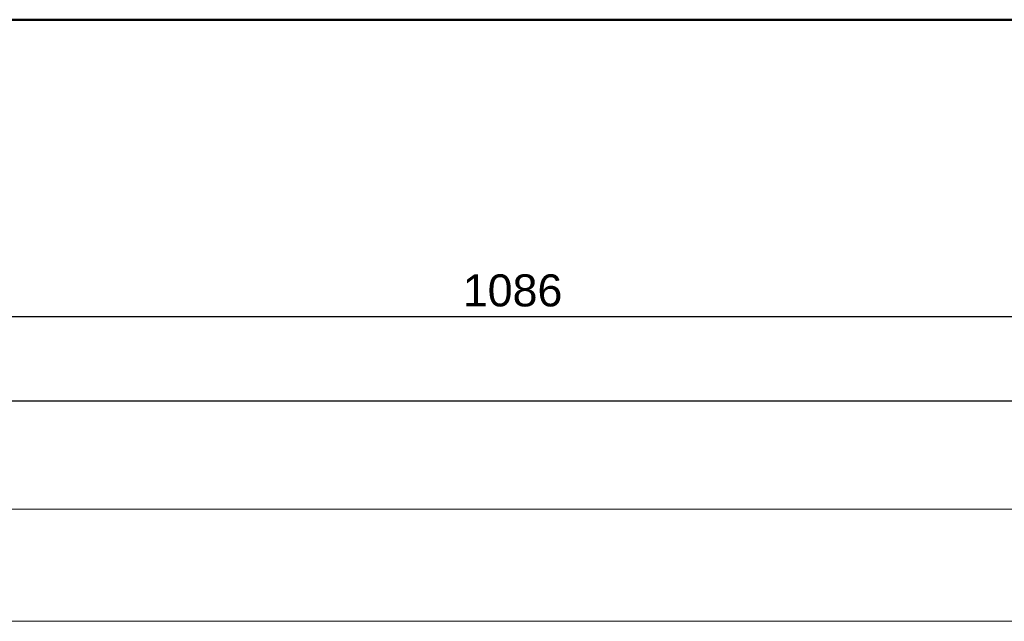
# Model space of a CAD drawing. Header units: millimetres. Extents: x -61343 to 9939, y -6894 to 7453.
# Tile 20 of 255: x -26852 to -26237, y 2127 to 2502. Entities that reach past the tile are written whole.
import ezdxf

# ---------------------------------------------------------------- set-up
doc = ezdxf.new("R2010")
doc.units = ezdxf.units.MM
doc.header["$MEASUREMENT"] = 0
doc.layers.add('A_opisy', color=81, linetype='Continuous', lineweight=13)
doc.layers.add('A_wymiary', color=253, linetype='Continuous', lineweight=9)
doc.layers.add('Konstrukcja - Ściany zew', color=7, linetype='Continuous')
doc.styles.get("Standard").update_dxf_attribs({"font": 'arial.ttf'})
doc.dimstyles.new('1do100', dxfattribs={"dimtxt": 20, "dimasz": 15, "dimexe": 15, "dimexo": 0.625, "dimgap": 6, "dimtad": 1, "dimtxsty": 'Standard', "dimblk": 'ARCHTICK', "dimcen": 2.5, "dimadec": 0, "dimazin": 0, "dimtfac": 1, "dimtmove": 0, "dimatfit": 3, "dimldrblk": 'OBLIQUE', "dimfxl": 15, "dimfxlon": 1, "dimarcsym": 0})

# ---------------------------------------------------------------- blocks, each defined once
blk = doc.blocks.new('_ArchTick')
at = {"color": 0, "linetype": 'ByBlock', "const_width": 0.15}
blk.add_lwpolyline([(-0.5, -0.5), (0.5, 0.5)], dxfattribs=at)
blk = doc.blocks.new('*D1287')
at = {"layer": 'A_wymiary', "color": 0, "lineweight": -2, "transparency": 16777216}
for p, q in [((-27087.05965633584, 2332.009394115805), (-27087.05965633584, 2302.009394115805)), ((-26001.05965633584, 2332.009394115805), (-26001.05965633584, 2302.009394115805)), ((-27087.05965633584, 2317.009394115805), (-26001.05965633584, 2317.009394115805))]:
    blk.add_line(p, q, dxfattribs=at)
at = {"layer": 'Defpoints', "color": 0, "transparency": 16777216}
for p in [(-27087.05965633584, 2502.323442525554), (-26001.05965633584, 2502.323442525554), (-26001.05965633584, 2317.009394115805)]:
    blk.add_point(p, dxfattribs=at)
at = {"layer": 'A_wymiary', "color": 0, "lineweight": -2, "transparency": 16777216, "xscale": 15, "yscale": 15, "zscale": 15, "rotation": 180}
blk.add_blockref('_ArchTick', (-27087.05965633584, 2317.009394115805), dxfattribs=at)
at = {"layer": 'A_wymiary', "color": 0, "lineweight": -2, "transparency": 16777216, "xscale": 15, "yscale": 15, "zscale": 15}
blk.add_blockref('_ArchTick', (-26001.05965633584, 2317.009394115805), dxfattribs=at)
at = {"layer": 'A_wymiary', "color": 0, "transparency": 16777216, "insert": (-26544.05965633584, 2333.220853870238), "char_height": 20, "attachment_point": 5}
blk.add_mtext('1086', dxfattribs=at)
blk = doc.blocks.new('_Oblique')
at = {"color": 0, "linetype": 'ByBlock', "lineweight": -2}
blk.add_line((-0.5, -0.5), (0.5, 0.5), dxfattribs=at)
blk = doc.blocks.new('*D1298')
at = {"layer": 'A_wymiary', "color": 0, "lineweight": -2, "transparency": 16777216}
for p, q in [((-27147.05965633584, 2279.398154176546), (-27147.05965633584, 2249.398154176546)), ((-23199.05965633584, 2279.398154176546), (-23199.05965633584, 2249.398154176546)), ((-27147.05965633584, 2264.398154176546), (-23199.05965633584, 2264.398154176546))]:
    blk.add_line(p, q, dxfattribs=at)
at = {"layer": 'Defpoints', "color": 0, "transparency": 16777216}
for p in [(-27147.05965633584, 2892.323442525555), (-23199.05965633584, 2492.323442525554), (-23199.05965633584, 2264.398154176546)]:
    blk.add_point(p, dxfattribs=at)
at = {"layer": 'A_wymiary', "color": 0, "lineweight": -2, "transparency": 16777216, "xscale": 15, "yscale": 15, "zscale": 15, "rotation": 180}
blk.add_blockref('_ArchTick', (-27147.05965633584, 2264.398154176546), dxfattribs=at)
at = {"layer": 'A_wymiary', "color": 0, "lineweight": -2, "transparency": 16777216, "xscale": 15, "yscale": 15, "zscale": 15}
blk.add_blockref('_ArchTick', (-23199.05965633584, 2264.398154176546), dxfattribs=at)
at = {"layer": 'A_wymiary', "color": 0, "transparency": 16777216, "insert": (-25173.05965633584, 2280.616435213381), "char_height": 20, "attachment_point": 5}
blk.add_mtext('3948', dxfattribs=at)

msp = doc.modelspace()

# ---------------------------------------------------------------- linework, layer by layer
at = {"layer": 'A_opisy'}
for points in [[(-27888.73450102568, 6326.793076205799), (-21688.73450102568, 6326.793076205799), (-21688.73450102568, 2126.793076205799), (-27888.73450102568, 2126.793076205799)], [(-27688.73450102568, 6256.793076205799), (-21758.73450102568, 6256.793076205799), (-21758.73450102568, 2196.793076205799), (-27688.73450102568, 2196.793076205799)]]:
    msp.add_lwpolyline(points, close=True, dxfattribs=at)
at = {"layer": 'Konstrukcja - Ściany zew', "color": 7, "linetype": 'Continuous', "lineweight": 50, "flags": 128}
msp.add_lwpolyline([(-27087.05965633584, 2502.323442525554), (-26001.05965633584, 2502.323442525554)], dxfattribs=at)

# ---------------------------------------------------------------- dimensions: what is measured, and where the dimension line sits
at = {"layer": 'A_wymiary'}
for base, p1, p2, picture, middle in [((-23199.05965633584, 2264.398154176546), (-27147.05965633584, 2892.323442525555), (-23199.05965633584, 2492.323442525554), '*D1298', (-25173.05965633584, 2280.616435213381)), ((-26001.05965633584, 2317.009394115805), (-27087.05965633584, 2502.323442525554), (-26001.05965633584, 2502.323442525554), '*D1287', (-26544.05965633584, 2333.220853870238))]:
    dim = msp.add_linear_dim(base=base, p1=p1, p2=p2, dimstyle='1do100', dxfattribs=at)
    dim.commit()
    dim.dimension.update_dxf_attribs({"geometry": picture, "text_midpoint": middle})

doc.saveas('drawing.dxf')
